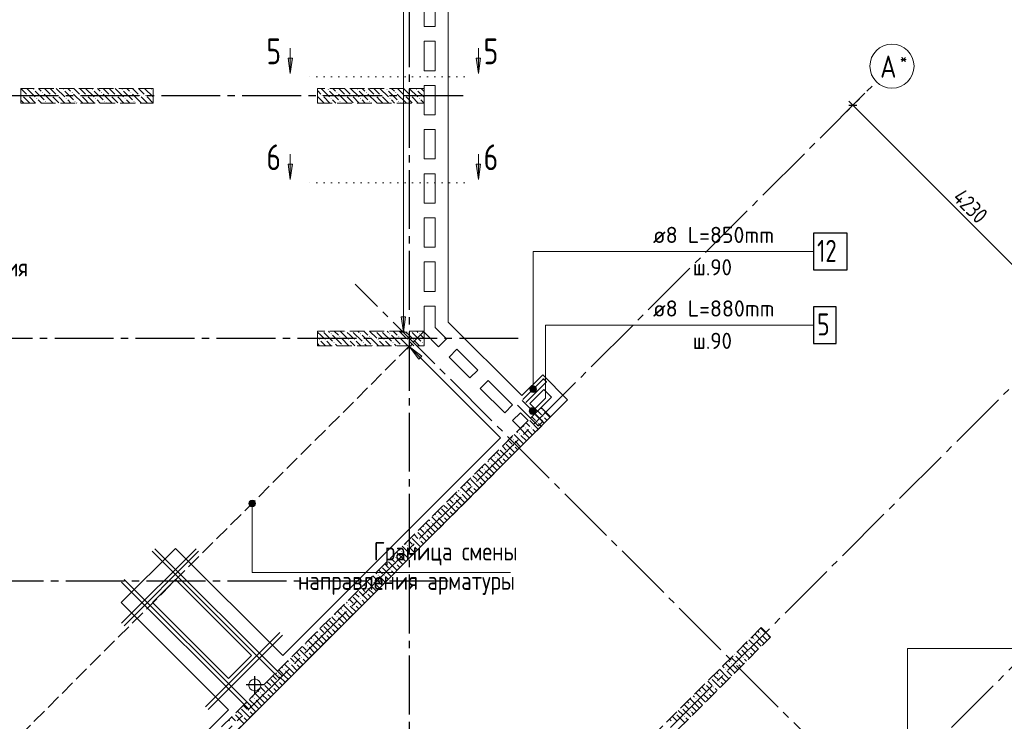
# Model space of a CAD drawing. Header units: millimetres. Extents: x 0 to 43617, y 0 to 59400.
# Tile 13 of 24: x 16529 to 29911, y 27226 to 36763. Entities that reach past the tile are written whole.
import ezdxf

# ---------------------------------------------------------------- set-up
doc = ezdxf.new("R2010")
doc.units = ezdxf.units.MM
for name, pattern in [('______2', [270, 200, -70]), ('______5', [1100, 800, -100, 100, -100]), ('______9', [100, 0, -100])]:
    doc.linetypes.add(name, pattern=pattern)
for name, color, linetype, lineweight in [('Standard', 7, 'Continuous', 25), ('ЖБ Перекрытие верхний уровень', 7, 'Continuous', 35), ('ЖБ Пилон', 7, 'Continuous', 35), ('ЖБ Стена верхний уровень', 7, 'Continuous', 35), ('Обрамление проемов стержнями', 7, 'Continuous', 25), ('Оси', 40, '______5', 18), ('Позиционная метка линия выноска', 7, 'Continuous', 13), ('Позиционная метка номер позиции', 7, 'Continuous', 13), ('Примечания', 7, 'Continuous', 25), ('Сечения символ', 7, 'Continuous', 25)]:
    doc.layers.add(name, color=color, linetype=linetype, lineweight=lineweight)
doc.layers.add('Обрамление П-обр. равн.', color=7, linetype='Continuous', lineweight=25, true_color=0x5f1e0f)
doc.styles.add('GOST 2.304-81', font='txt')
doc.styles.add('ISOCPEUR', font='txt')

msp = doc.modelspace()

# ---------------------------------------------------------------- hatches: boundary and pattern name
at = {"layer": 'ЖБ Пилон', "linetype": 'Continuous', "lineweight": 18, "transparency": 33554687}
for points in [[(16554, 35733), (16561, 35740), (16567, 35733), (16561, 35727)], [(16634, 35733), (16641, 35740), (16647, 35733), (16641, 35727)], [(16714, 35813), (16721, 35820), (16727, 35813), (16721, 35807)], [(16834, 35773), (16841, 35780), (16847, 35773), (16841, 35767)], [(16954, 35733), (16961, 35740), (16967, 35733), (16961, 35727)], [(17034, 35733), (17041, 35740), (17047, 35733), (17041, 35727)], [(17114, 35813), (17121, 35820), (17127, 35813), (17121, 35807)], [(17234, 35773), (17241, 35780), (17247, 35773), (17241, 35767)], [(17354, 35733), (17361, 35740), (17367, 35733), (17361, 35727)], [(17434, 35733), (17441, 35740), (17447, 35733), (17441, 35727)], [(17514, 35813), (17521, 35820), (17527, 35813), (17521, 35807)], [(17634, 35773), (17641, 35780), (17647, 35773), (17641, 35767)], [(17754, 35733), (17761, 35740), (17767, 35733), (17761, 35727)], [(17834, 35733), (17841, 35740), (17847, 35733), (17841, 35727)], [(17914, 35813), (17921, 35820), (17927, 35813), (17921, 35807)], [(18034, 35773), (18041, 35780), (18047, 35773), (18041, 35767)], [(18154, 35733), (18161, 35740), (18167, 35733), (18161, 35727)], [(18234, 35733), (18241, 35740), (18247, 35733), (18241, 35727)], [(18314, 35813), (18321, 35820), (18327, 35813), (18321, 35807)], [(20634, 35733), (20641, 35740), (20647, 35733), (20641, 35727)], [(20714, 35813), (20721, 35820), (20727, 35813), (20721, 35807)], [(20834, 35773), (20841, 35780), (20847, 35773), (20841, 35767)], [(20954, 35733), (20961, 35740), (20967, 35733), (20961, 35727)], [(21034, 35733), (21041, 35740), (21047, 35733), (21041, 35727)], [(21114, 35813), (21121, 35820), (21127, 35813), (21121, 35807)], [(21234, 35773), (21241, 35780), (21247, 35773), (21241, 35767)], [(21354, 35733), (21361, 35740), (21367, 35733), (21361, 35727)], [(21434, 35733), (21441, 35740), (21447, 35733), (21441, 35727)], [(21514, 35813), (21521, 35820), (21527, 35813), (21521, 35807)], [(21634, 35773), (21641, 35780), (21647, 35773), (21641, 35767)], [(21754, 35733), (21761, 35740), (21767, 35733), (21761, 35727)], [(21834, 35733), (21841, 35740), (21847, 35733), (21841, 35727)], [(21914, 35813), (21921, 35820), (21927, 35813), (21921, 35807)], [(16754, 35693), (16761, 35700), (16767, 35693), (16761, 35687)], [(16874, 35653), (16881, 35660), (16887, 35653), (16881, 35647)], [(17154, 35693), (17161, 35700), (17167, 35693), (17161, 35687)], [(17274, 35653), (17281, 35660), (17287, 35653), (17281, 35647)], [(17554, 35693), (17561, 35700), (17567, 35693), (17561, 35687)], [(17674, 35653), (17681, 35660), (17687, 35653), (17681, 35647)], [(17954, 35693), (17961, 35700), (17967, 35693), (17961, 35687)], [(18074, 35653), (18081, 35660), (18087, 35653), (18081, 35647)], [(20754, 35693), (20761, 35700), (20767, 35693), (20761, 35687)], [(20874, 35653), (20881, 35660), (20887, 35653), (20881, 35647)], [(21154, 35693), (21161, 35700), (21167, 35693), (21161, 35687)], [(21274, 35653), (21281, 35660), (21287, 35653), (21281, 35647)], [(21554, 35693), (21561, 35700), (21567, 35693), (21561, 35687)], [(21674, 35653), (21681, 35660), (21687, 35653), (21681, 35647)], [(21954, 35693), (21961, 35700), (21967, 35693), (21961, 35687)], [(20644, 32530), (20641, 32527), (20638, 32530)], [(20964, 32530), (20961, 32527), (20958, 32530)], [(21044, 32530), (21041, 32527), (21038, 32530)], [(21364, 32530), (21361, 32527), (21358, 32530)], [(21444, 32530), (21441, 32527), (21438, 32530)], [(21764, 32530), (21761, 32527), (21758, 32530)], [(21844, 32530), (21841, 32527), (21838, 32530)], [(20594, 32413), (20601, 32420), (20607, 32413), (20601, 32407)], [(20674, 32413), (20681, 32420), (20687, 32413), (20681, 32407)], [(20754, 32493), (20761, 32500), (20767, 32493), (20761, 32487)], [(20874, 32453), (20881, 32460), (20887, 32453), (20881, 32447)], [(20994, 32413), (21001, 32420), (21007, 32413), (21001, 32407)], [(21074, 32413), (21081, 32420), (21087, 32413), (21081, 32407)], [(21154, 32493), (21161, 32500), (21167, 32493), (21161, 32487)], [(21274, 32453), (21281, 32460), (21287, 32453), (21281, 32447)], [(21394, 32413), (21401, 32420), (21407, 32413), (21401, 32407)], [(21474, 32413), (21481, 32420), (21487, 32413), (21481, 32407)], [(21554, 32493), (21561, 32500), (21567, 32493), (21561, 32487)], [(21674, 32453), (21681, 32460), (21687, 32453), (21681, 32447)], [(21794, 32413), (21801, 32420), (21807, 32413), (21801, 32407)], [(21874, 32413), (21881, 32420), (21887, 32413), (21881, 32407)], [(21954, 32493), (21961, 32500), (21967, 32493), (21961, 32487)], [(20794, 32373), (20801, 32380), (20807, 32373), (20801, 32367)], [(20914, 32333), (20921, 32340), (20927, 32333), (20924, 32330), (20918, 32330)], [(21194, 32373), (21201, 32380), (21207, 32373), (21201, 32367)], [(21314, 32333), (21321, 32340), (21327, 32333), (21324, 32330), (21318, 32330)], [(21594, 32373), (21601, 32380), (21607, 32373), (21601, 32367)], [(21714, 32333), (21721, 32340), (21727, 32333), (21724, 32330), (21718, 32330)], [(21994, 32373), (22001, 32380), (22007, 32373), (22001, 32367)]]:
    msp.add_hatch(color=7, dxfattribs=at).paths.add_polyline_path(points, flags=16)
at = {"layer": 'ЖБ Стена верхний уровень', "linetype": 'Continuous', "lineweight": 18, "transparency": 33554687}
for points in [[(23634, 31453), (23641, 31460), (23647, 31453), (23641, 31447)], [(23634, 31373), (23641, 31380), (23647, 31373), (23641, 31367)], [(23394, 31213), (23401, 31220), (23407, 31213), (23401, 31207)], [(23474, 31213), (23481, 31220), (23487, 31213), (23481, 31207)], [(23554, 31293), (23561, 31300), (23567, 31293), (23561, 31287)], [(23234, 31053), (23241, 31060), (23247, 31053), (23241, 31047)], [(23314, 31133), (23321, 31140), (23327, 31133), (23321, 31127)], [(23234, 30973), (23241, 30980), (23247, 30973), (23241, 30967)], [(22994, 30813), (23001, 30820), (23007, 30813), (23001, 30807)], [(23074, 30813), (23081, 30820), (23087, 30813), (23081, 30807)], [(23154, 30893), (23161, 30900), (23167, 30893), (23161, 30887)], [(22834, 30653), (22841, 30660), (22847, 30653), (22841, 30647)], [(22914, 30733), (22921, 30740), (22927, 30733), (22921, 30727)], [(22834, 30573), (22841, 30580), (22847, 30573), (22841, 30567)], [(22594, 30413), (22601, 30420), (22607, 30413), (22601, 30407)], [(22674, 30413), (22681, 30420), (22687, 30413), (22681, 30407)], [(22754, 30493), (22761, 30500), (22767, 30493), (22761, 30487)], [(22434, 30253), (22441, 30260), (22447, 30253), (22441, 30247)], [(22514, 30333), (22521, 30340), (22527, 30333), (22521, 30327)], [(22434, 30173), (22441, 30180), (22447, 30173), (22441, 30167)], [(22194, 30013), (22201, 30020), (22207, 30013), (22201, 30007)], [(22274, 30013), (22281, 30020), (22287, 30013), (22281, 30007)], [(22354, 30093), (22361, 30100), (22367, 30093), (22361, 30087)], [(22034, 29853), (22041, 29860), (22047, 29853), (22041, 29847)], [(22114, 29933), (22121, 29940), (22127, 29933), (22121, 29927)], [(22034, 29773), (22041, 29780), (22047, 29773), (22041, 29767)], [(21794, 29613), (21801, 29620), (21807, 29613), (21801, 29607)], [(21874, 29613), (21881, 29620), (21887, 29613), (21881, 29607)], [(21954, 29693), (21961, 29700), (21967, 29693), (21961, 29687)], [(21634, 29453), (21641, 29460), (21647, 29453), (21641, 29447)], [(21714, 29533), (21721, 29540), (21727, 29533), (21721, 29527)], [(21634, 29373), (21641, 29380), (21647, 29373), (21641, 29367)], [(21394, 29213), (21401, 29220), (21407, 29213), (21401, 29207)], [(21474, 29213), (21481, 29220), (21487, 29213), (21481, 29207)], [(21554, 29293), (21561, 29300), (21567, 29293), (21561, 29287)], [(21234, 29053), (21241, 29060), (21247, 29053), (21241, 29047)], [(21314, 29133), (21321, 29140), (21327, 29133), (21321, 29127)], [(21234, 28973), (21241, 28980), (21247, 28973), (21241, 28967)], [(20994, 28813), (21001, 28820), (21007, 28813), (21001, 28807)], [(21074, 28813), (21081, 28820), (21087, 28813), (21081, 28807)], [(21154, 28893), (21161, 28900), (21167, 28893), (21161, 28887)], [(20834, 28653), (20841, 28660), (20847, 28653), (20841, 28647)], [(20914, 28733), (20921, 28740), (20927, 28733), (20921, 28727)], [(20834, 28573), (20841, 28580), (20847, 28573), (20841, 28567)], [(20594, 28413), (20601, 28420), (20607, 28413), (20601, 28407)], [(20674, 28413), (20681, 28420), (20687, 28413), (20681, 28407)], [(20754, 28493), (20761, 28500), (20767, 28493), (20761, 28487)], [(26594, 28413), (26601, 28420), (26607, 28413), (26601, 28407)], [(26674, 28413), (26681, 28420), (26687, 28413), (26681, 28407)], [(20434, 28253), (20441, 28260), (20447, 28253), (20441, 28247)], [(20514, 28333), (20521, 28340), (20527, 28333), (20521, 28327)], [(26434, 28253), (26441, 28260), (26447, 28253), (26441, 28247)], [(26514, 28333), (26521, 28340), (26527, 28333), (26521, 28327)], [(20434, 28173), (20441, 28180), (20447, 28173), (20441, 28167)], [(26244, 28137), (26247, 28133), (26241, 28127), (26237, 28130)], [(26324, 28217), (26327, 28213), (26321, 28207), (26317, 28210)], [(26434, 28173), (26441, 28180), (26447, 28173), (26441, 28167)], [(20194, 28013), (20201, 28020), (20207, 28013), (20201, 28007)], [(20274, 28013), (20281, 28020), (20287, 28013), (20281, 28007)], [(20354, 28093), (20361, 28100), (20367, 28093), (20361, 28087)], [(26194, 28013), (26201, 28020), (26207, 28013), (26201, 28007)], [(26274, 28013), (26281, 28020), (26287, 28013), (26281, 28007)], [(26354, 28093), (26361, 28100), (26367, 28093), (26361, 28087)], [(20034, 27853), (20041, 27860), (20047, 27853), (20041, 27847)], [(20114, 27933), (20121, 27940), (20127, 27933), (20121, 27927)], [(26034, 27853), (26041, 27860), (26047, 27853), (26041, 27847)], [(26114, 27933), (26121, 27940), (26127, 27933), (26121, 27927)], [(20034, 27773), (20041, 27780), (20047, 27773), (20041, 27767)], [(25844, 27737), (25847, 27733), (25841, 27727), (25837, 27730)], [(25924, 27817), (25927, 27813), (25921, 27807), (25917, 27810)], [(26034, 27773), (26041, 27780), (26047, 27773), (26041, 27767)], [(19794, 27613), (19801, 27620), (19807, 27613), (19801, 27607)], [(19874, 27613), (19881, 27620), (19887, 27613), (19881, 27607)], [(19954, 27693), (19961, 27700), (19967, 27693), (19961, 27687)], [(25794, 27613), (25801, 27620), (25807, 27613), (25801, 27607)], [(25874, 27613), (25881, 27620), (25887, 27613), (25881, 27607)], [(25954, 27693), (25961, 27700), (25967, 27693), (25961, 27687)], [(19634, 27453), (19641, 27460), (19647, 27453), (19641, 27447)], [(19714, 27533), (19721, 27540), (19727, 27533), (19721, 27527)], [(25634, 27453), (25641, 27460), (25647, 27453), (25641, 27447)], [(25714, 27533), (25721, 27540), (25727, 27533), (25721, 27527)], [(19554, 27293), (19561, 27300), (19567, 27293), (19561, 27287)], [(19634, 27373), (19641, 27380), (19647, 27373), (19641, 27367)], [(25444, 27337), (25447, 27333), (25441, 27327), (25437, 27330)], [(25524, 27417), (25527, 27413), (25521, 27407), (25517, 27410)], [(25554, 27293), (25561, 27300), (25567, 27293), (25561, 27287)], [(25634, 27373), (25641, 27380), (25647, 27373), (25641, 27367)]]:
    msp.add_hatch(color=7, dxfattribs=at).paths.add_polyline_path(points, flags=16)
at = {"layer": 'Позиционная метка линия выноска', "linetype": 'Continuous', "lineweight": 13, "transparency": 33554687}
for points in [[(21774, 32726), (21744, 32516), (21714, 32726)], [(21953, 32149), (21826, 32318), (21996, 32191)]]:
    msp.add_hatch(color=7, dxfattribs=at).paths.add_polyline_path(points, flags=16)
at = {"layer": 'Позиционная метка номер позиции', "linetype": 'Continuous', "lineweight": 13, "transparency": 33554687}
for points in [[(23461, 31742), (23551, 31742), (23545, 31765)], [(23461, 31742), (23545, 31765), (23468, 31765)], [(23468, 31720), (23551, 31742), (23461, 31742)], [(23468, 31765), (23545, 31765), (23529, 31781)], [(23468, 31765), (23529, 31781), (23484, 31781)], [(23468, 31720), (23545, 31720), (23551, 31742)], [(23484, 31704), (23545, 31720), (23468, 31720)], [(23484, 31781), (23529, 31781), (23506, 31787)], [(23484, 31704), (23529, 31704), (23545, 31720)], [(23529, 31704), (23484, 31704), (23506, 31697)], [(23456, 31456), (23531, 31412), (23468, 31476)], [(23456, 31433), (23511, 31401), (23456, 31456)], [(23456, 31456), (23511, 31401), (23531, 31412)], [(23468, 31476), (23543, 31433), (23488, 31487)], [(23468, 31476), (23531, 31412), (23543, 31433)], [(23488, 31487), (23543, 31433), (23543, 31456)], [(23488, 31487), (23543, 31456), (23511, 31487)], [(23511, 31487), (23543, 31456), (23531, 31476)], [(23488, 31401), (23456, 31433), (23468, 31412)], [(23456, 31433), (23488, 31401), (23511, 31401)]]:
    msp.add_hatch(color=7, dxfattribs=at).paths.add_polyline_path(points)
at = {"layer": 'Примечания', "linetype": 'Continuous', "lineweight": 13, "transparency": 33554687}
for points in [[(19642, 30188), (19732, 30188), (19725, 30211)], [(19642, 30188), (19725, 30211), (19648, 30211)], [(19648, 30166), (19732, 30188), (19642, 30188)], [(19648, 30211), (19725, 30211), (19709, 30227)], [(19648, 30211), (19709, 30227), (19664, 30227)], [(19648, 30166), (19725, 30166), (19732, 30188)], [(19664, 30149), (19725, 30166), (19648, 30166)], [(19664, 30227), (19709, 30227), (19687, 30233)], [(19664, 30149), (19709, 30149), (19725, 30166)], [(19709, 30149), (19664, 30149), (19687, 30143)]]:
    msp.add_hatch(color=7, dxfattribs=at).paths.add_polyline_path(points)
at = {"layer": 'Сечения символ', "linetype": 'Continuous', "lineweight": 13, "transparency": 33554687}
for points in [[(20236, 36240), (20206, 36030), (20176, 36240)], [(22793, 36240), (22763, 36030), (22733, 36240)], [(20236, 34800), (20206, 34590), (20176, 34800)], [(22793, 34800), (22763, 34590), (22733, 34800)]]:
    msp.add_hatch(color=7, dxfattribs=at).paths.add_polyline_path(points, flags=16)

# ---------------------------------------------------------------- linework, layer by layer
at = {"layer": 'Standard', "color": 251, "linetype": 'Continuous', "lineweight": -3, "true_color": 0x656565, "transparency": 33554687}
for q in [(28015, 35764), (27764, 35512), (27941, 35689)]:
    msp.add_line((27852, 35601), q, dxfattribs=at)
at = {"layer": 'Standard', "color": 7, "linetype": 'Continuous', "lineweight": 13, "transparency": 33554687}
for q in [(27799, 35654), (30843, 32609)]:
    msp.add_line((27852, 35601), q, dxfattribs=at)
at = {"layer": 'Standard', "color": 7, "linetype": 'Continuous', "lineweight": 25, "transparency": 33554687}
msp.add_line((27799, 35601), (27905, 35601), dxfattribs=at)
at = {"layer": 'Standard', "color": 8, "linetype": '______5', "lineweight": -3, "transparency": 33554687}
for p, q in [((19724, 27600), (19724, 27839)), ((19844, 27720), (19605, 27720))]:
    msp.add_line(p, q, dxfattribs=at)
at = {"layer": 'ЖБ Перекрытие верхний уровень', "color": 7, "linetype": 'Continuous', "lineweight": 18, "transparency": 33554687}
for p, q in [((22354, 33070), (22354, 42420)), ((22024, 36670), (22024, 37070)), ((22174, 37070), (22174, 36670)), ((22174, 36670), (22024, 36670)), ((22024, 36470), (22174, 36470)), ((22024, 36070), (22024, 36470)), ((22174, 36470), (22174, 36070)), ((22174, 36070), (22024, 36070)), ((22024, 35470), (22024, 35870)), ((22024, 35870), (22174, 35870)), ((22174, 35870), (22174, 35470)), ((22174, 35470), (22024, 35470)), ((22024, 35270), (22174, 35270)), ((22024, 34870), (22024, 35270)), ((22174, 35270), (22174, 34870)), ((22174, 34870), (22024, 34870)), ((22024, 34270), (22024, 34670)), ((22024, 34670), (22174, 34670)), ((22174, 34670), (22174, 34270)), ((22174, 34270), (22024, 34270)), ((22024, 34070), (22174, 34070)), ((22024, 33670), (22024, 34070)), ((22174, 34070), (22174, 33670)), ((22174, 33670), (22024, 33670)), ((22024, 33070), (22024, 33470)), ((22024, 33470), (22174, 33470)), ((22174, 33470), (22174, 33070)), ((22174, 33070), (22024, 33070)), ((22354, 32653), (22354, 33070)), ((22024, 32516), (22024, 32870)), ((22024, 32870), (22174, 32870)), ((22174, 32870), (22174, 32578)), ((23354, 31653), (22354, 32653)), ((22174, 32578), (22328, 32424)), ((22222, 32318), (22024, 32516)), ((22328, 32424), (22222, 32318)), ((22364, 32177), (22470, 32283)), ((22470, 32283), (22753, 32000)), ((22647, 31894), (22364, 32177)), ((22753, 32000), (22647, 31894)), ((22788, 31752), (22894, 31858)), ((22894, 31858), (23226, 31526)), ((23637, 31936), (23354, 31653)), ((23976, 31597), (23637, 31936)), ((23120, 31420), (22788, 31752)), ((23460, 31547), (23651, 31738)), ((23651, 31738), (23757, 31632)), ((17690, 25311), (23976, 31597)), ((23757, 31632), (23566, 31441)), ((23226, 31526), (23120, 31420)), ((23566, 31441), (23460, 31547)), ((23226, 31314), (23333, 31420)), ((23333, 31208), (23226, 31314)), ((23333, 31420), (23439, 31314)), ((23439, 31314), (23333, 31208)), ((18646, 29152), (18335, 28841)), ((19678, 28119), (18646, 29152)), ((18335, 28841), (19367, 27808)), ((19367, 27808), (19678, 28119)), ((19652, 27756), (19645, 27732)), ((19645, 27732), (19645, 27707)), ((19645, 27707), (19652, 27683)), ((19667, 27777), (19652, 27756)), ((19688, 27792), (19667, 27777)), ((19712, 27799), (19688, 27792)), ((19737, 27799), (19712, 27799)), ((19761, 27792), (19737, 27799)), ((19781, 27777), (19761, 27792)), ((19796, 27756), (19781, 27777)), ((19804, 27732), (19796, 27756)), ((19796, 27683), (19804, 27707)), ((19804, 27707), (19804, 27732)), ((19652, 27683), (19667, 27663)), ((19667, 27663), (19688, 27648)), ((19688, 27648), (19712, 27640)), ((19712, 27640), (19737, 27640)), ((19737, 27640), (19761, 27648)), ((19761, 27648), (19781, 27663)), ((19781, 27663), (19796, 27683))]:
    msp.add_line(p, q, dxfattribs=at)
at = {"layer": 'ЖБ Пилон', "color": 253, "linetype": '______2', "lineweight": 13, "true_color": 0xa0a0a0, "transparency": 33554687}
for p, q in [((18344, 35830), (16544, 35830)), ((16544, 35830), (16544, 35630)), ((18344, 35630), (18344, 35830)), ((22024, 35830), (20574, 35830)), ((20574, 35830), (20574, 35630)), ((22024, 35630), (22024, 35830)), ((16544, 35630), (18344, 35630)), ((20574, 35630), (22024, 35630)), ((22024, 32530), (20574, 32530)), ((20574, 32530), (20574, 32330)), ((22024, 32330), (22024, 32530)), ((20574, 32330), (22024, 32330))]:
    msp.add_line(p, q, dxfattribs=at)
at = {"layer": 'ЖБ Пилон', "color": 9, "linetype": 'Continuous', "lineweight": 18, "true_color": 0xc7c7c7, "transparency": 33554687}
for p, q in [((16544, 35830), (16621, 35753)), ((16624, 35830), (16741, 35713)), ((16741, 35793), (16861, 35673)), ((16821, 35793), (16784, 35830)), ((16861, 35753), (16981, 35633)), ((16864, 35830), (16941, 35753)), ((16944, 35830), (17021, 35753)), ((17024, 35830), (17141, 35713)), ((17141, 35793), (17261, 35673)), ((17221, 35793), (17184, 35830)), ((17261, 35753), (17381, 35633)), ((17264, 35830), (17341, 35753)), ((17344, 35830), (17421, 35753)), ((17424, 35830), (17541, 35713)), ((17541, 35793), (17661, 35673)), ((17621, 35793), (17584, 35830)), ((17661, 35753), (17781, 35633)), ((17664, 35830), (17741, 35753)), ((17744, 35830), (17821, 35753)), ((17824, 35830), (17941, 35713)), ((17941, 35793), (18061, 35673)), ((18021, 35793), (17984, 35830)), ((18061, 35753), (18181, 35633)), ((18064, 35830), (18141, 35753)), ((18144, 35830), (18221, 35753)), ((18224, 35830), (18341, 35713)), ((18341, 35793), (18344, 35790)), ((20574, 35800), (20621, 35753)), ((20624, 35830), (20741, 35713)), ((20741, 35793), (20861, 35673)), ((20821, 35793), (20784, 35830)), ((20861, 35753), (20981, 35633)), ((20864, 35830), (20941, 35753)), ((20944, 35830), (21021, 35753)), ((21024, 35830), (21141, 35713)), ((21141, 35793), (21261, 35673)), ((21221, 35793), (21184, 35830)), ((21261, 35753), (21381, 35633)), ((21264, 35830), (21341, 35753)), ((21344, 35830), (21421, 35753)), ((21424, 35830), (21541, 35713)), ((21541, 35793), (21661, 35673)), ((21621, 35793), (21584, 35830)), ((21661, 35753), (21781, 35633)), ((21664, 35830), (21741, 35753)), ((21744, 35830), (21821, 35753)), ((21824, 35830), (21941, 35713)), ((21941, 35793), (22024, 35710)), ((22021, 35793), (21984, 35830)), ((16544, 35670), (16581, 35633)), ((16621, 35673), (16581, 35713)), ((16661, 35633), (16621, 35673)), ((16661, 35713), (16744, 35630)), ((16781, 35673), (16824, 35630)), ((16904, 35630), (16901, 35633)), ((17021, 35673), (16981, 35713)), ((17061, 35633), (17021, 35673)), ((17061, 35713), (17144, 35630)), ((17181, 35673), (17224, 35630)), ((17304, 35630), (17301, 35633)), ((17421, 35673), (17381, 35713)), ((17461, 35633), (17421, 35673)), ((17461, 35713), (17544, 35630)), ((17581, 35673), (17624, 35630)), ((17704, 35630), (17701, 35633)), ((17821, 35673), (17781, 35713)), ((17861, 35633), (17821, 35673)), ((17861, 35713), (17944, 35630)), ((17981, 35673), (18024, 35630)), ((18104, 35630), (18101, 35633)), ((18221, 35673), (18181, 35713)), ((18261, 35633), (18221, 35673)), ((18261, 35713), (18344, 35630)), ((20574, 35640), (20581, 35633)), ((20621, 35673), (20581, 35713)), ((20661, 35633), (20621, 35673)), ((20661, 35713), (20744, 35630)), ((20781, 35673), (20824, 35630)), ((20904, 35630), (20901, 35633)), ((21021, 35673), (20981, 35713)), ((21061, 35633), (21021, 35673)), ((21061, 35713), (21144, 35630)), ((21181, 35673), (21224, 35630)), ((21304, 35630), (21301, 35633)), ((21421, 35673), (21381, 35713)), ((21461, 35633), (21421, 35673)), ((21461, 35713), (21544, 35630)), ((21581, 35673), (21624, 35630)), ((21704, 35630), (21701, 35633)), ((21821, 35673), (21781, 35713)), ((21861, 35633), (21821, 35673)), ((21861, 35713), (21944, 35630)), ((21981, 35673), (22024, 35630)), ((20724, 32530), (20741, 32513)), ((20804, 32530), (20861, 32473)), ((20884, 32530), (20981, 32433)), ((21124, 32530), (21141, 32513)), ((21204, 32530), (21261, 32473)), ((21284, 32530), (21381, 32433)), ((21524, 32530), (21541, 32513)), ((21604, 32530), (21661, 32473)), ((21684, 32530), (21781, 32433)), ((21924, 32530), (21941, 32513)), ((22004, 32530), (22024, 32510)), ((20574, 32440), (20581, 32433)), ((20621, 32473), (20581, 32513)), ((20661, 32433), (20621, 32473)), ((20621, 32393), (20684, 32330)), ((20661, 32513), (20781, 32393)), ((20701, 32393), (20764, 32330)), ((20781, 32473), (20901, 32353)), ((21004, 32330), (20901, 32433)), ((21021, 32473), (20981, 32513)), ((21061, 32433), (21021, 32473)), ((21021, 32393), (21084, 32330)), ((21061, 32513), (21181, 32393)), ((21101, 32393), (21164, 32330)), ((21181, 32473), (21301, 32353)), ((21404, 32330), (21301, 32433)), ((21421, 32473), (21381, 32513)), ((21461, 32433), (21421, 32473)), ((21421, 32393), (21484, 32330)), ((21461, 32513), (21581, 32393)), ((21501, 32393), (21564, 32330)), ((21581, 32473), (21701, 32353)), ((21804, 32330), (21701, 32433)), ((21821, 32473), (21781, 32513)), ((21861, 32433), (21821, 32473)), ((21821, 32393), (21884, 32330)), ((21861, 32513), (21981, 32393)), ((21901, 32393), (21964, 32330)), ((21981, 32473), (22024, 32430)), ((20604, 32330), (20574, 32360)), ((20844, 32330), (20821, 32353)), ((21244, 32330), (21221, 32353)), ((21644, 32330), (21621, 32353)), ((22024, 32350), (22021, 32353))]:
    msp.add_line(p, q, dxfattribs=at)
at = {"layer": 'ЖБ Стена верхний уровень', "color": 251, "linetype": '______2', "lineweight": 13, "true_color": 0x656565, "transparency": 33554687}
for p, q in [((23615, 31491), (17435, 25311)), ((23743, 31363), (23615, 31491)), ((17563, 25183), (23743, 31363)), ((26606, 28500), (23820, 25714)), ((23948, 25586), (26734, 28372)), ((26734, 28372), (26606, 28500))]:
    msp.add_line(p, q, dxfattribs=at)
at = {"layer": 'ЖБ Стена верхний уровень', "color": 9, "linetype": 'Continuous', "lineweight": 18, "true_color": 0xc7c7c7, "transparency": 33554687}
for p, q in [((23609, 31485), (23621, 31473)), ((23489, 31365), (23541, 31313)), ((23541, 31393), (23657, 31277)), ((23581, 31433), (23569, 31445)), ((23621, 31393), (23581, 31433)), ((23661, 31433), (23737, 31357)), ((23661, 31353), (23697, 31317)), ((23421, 31113), (23329, 31205)), ((23369, 31245), (23381, 31233)), ((23421, 31273), (23409, 31285)), ((23461, 31233), (23421, 31273)), ((23421, 31193), (23497, 31117)), ((23461, 31313), (23577, 31197)), ((23501, 31193), (23537, 31157)), ((23581, 31273), (23617, 31237)), ((23209, 31085), (23221, 31073)), ((23341, 31033), (23249, 31125)), ((23289, 31165), (23301, 31153)), ((23341, 31113), (23417, 31037)), ((23421, 31113), (23457, 31077)), ((23061, 30913), (23177, 30797)), ((23089, 30965), (23141, 30913)), ((23141, 30993), (23257, 30877)), ((23181, 31033), (23169, 31045)), ((23221, 30993), (23181, 31033)), ((23261, 31033), (23337, 30957)), ((23261, 30953), (23297, 30917)), ((23341, 31033), (23377, 30997)), ((23021, 30713), (22929, 30805)), ((22969, 30845), (22981, 30833)), ((23021, 30873), (23009, 30885)), ((23061, 30833), (23021, 30873)), ((23021, 30793), (23097, 30717)), ((23101, 30793), (23137, 30757)), ((23181, 30873), (23217, 30837)), ((22781, 30633), (22769, 30645)), ((22809, 30685), (22821, 30673)), ((22941, 30633), (22849, 30725)), ((22889, 30765), (22901, 30753)), ((22941, 30713), (23017, 30637)), ((23021, 30713), (23057, 30677)), ((22661, 30513), (22777, 30397)), ((22689, 30565), (22741, 30513)), ((22741, 30593), (22857, 30477)), ((22821, 30593), (22781, 30633)), ((22861, 30633), (22937, 30557)), ((22861, 30553), (22897, 30517)), ((22941, 30633), (22977, 30597)), ((22621, 30313), (22529, 30405)), ((22569, 30445), (22581, 30433)), ((22621, 30473), (22609, 30485)), ((22661, 30433), (22621, 30473)), ((22621, 30393), (22697, 30317)), ((22701, 30393), (22737, 30357)), ((22781, 30473), (22817, 30437)), ((22381, 30233), (22369, 30245)), ((22409, 30285), (22421, 30273)), ((22541, 30233), (22449, 30325)), ((22489, 30365), (22501, 30353)), ((22541, 30313), (22617, 30237)), ((22621, 30313), (22657, 30277)), ((22261, 30113), (22377, 29997)), ((22289, 30165), (22341, 30113)), ((22341, 30193), (22457, 30077)), ((22421, 30193), (22381, 30233)), ((22461, 30233), (22537, 30157)), ((22461, 30153), (22497, 30117)), ((22541, 30233), (22577, 30197)), ((22221, 29913), (22129, 30005)), ((22169, 30045), (22181, 30033)), ((22221, 30073), (22209, 30085)), ((22261, 30033), (22221, 30073)), ((22221, 29993), (22297, 29917)), ((22301, 29993), (22337, 29957)), ((22381, 30073), (22417, 30037)), ((21981, 29833), (21969, 29845)), ((22009, 29885), (22021, 29873)), ((22141, 29833), (22049, 29925)), ((22089, 29965), (22101, 29953)), ((22141, 29913), (22217, 29837)), ((22221, 29913), (22257, 29877)), ((21861, 29713), (21977, 29597)), ((21889, 29765), (21941, 29713)), ((21941, 29793), (22057, 29677)), ((22021, 29793), (21981, 29833)), ((22061, 29833), (22137, 29757)), ((22061, 29753), (22097, 29717)), ((22141, 29833), (22177, 29797)), ((21821, 29513), (21729, 29605)), ((21769, 29645), (21781, 29633)), ((21821, 29673), (21809, 29685)), ((21861, 29633), (21821, 29673)), ((21821, 29593), (21897, 29517)), ((21901, 29593), (21937, 29557)), ((21981, 29673), (22017, 29637)), ((21581, 29433), (21569, 29445)), ((21609, 29485), (21621, 29473)), ((21741, 29433), (21649, 29525)), ((21689, 29565), (21701, 29553)), ((21741, 29513), (21817, 29437)), ((21821, 29513), (21857, 29477)), ((21461, 29313), (21577, 29197)), ((21489, 29365), (21541, 29313)), ((21541, 29393), (21657, 29277)), ((21621, 29393), (21581, 29433)), ((21661, 29433), (21737, 29357)), ((21661, 29353), (21697, 29317)), ((21741, 29433), (21777, 29397)), ((21421, 29113), (21329, 29205)), ((21369, 29245), (21381, 29233)), ((21421, 29273), (21409, 29285)), ((21461, 29233), (21421, 29273)), ((21421, 29193), (21497, 29117)), ((21501, 29193), (21537, 29157)), ((21581, 29273), (21617, 29237)), ((21181, 29033), (21169, 29045)), ((21209, 29085), (21221, 29073)), ((21341, 29033), (21249, 29125)), ((21289, 29165), (21301, 29153)), ((21341, 29113), (21417, 29037)), ((21421, 29113), (21457, 29077)), ((21061, 28913), (21177, 28797)), ((21089, 28965), (21141, 28913)), ((21141, 28993), (21257, 28877)), ((21221, 28993), (21181, 29033)), ((21261, 29033), (21337, 28957)), ((21261, 28953), (21297, 28917)), ((21341, 29033), (21377, 28997)), ((21021, 28713), (20929, 28805)), ((20969, 28845), (20981, 28833)), ((21021, 28873), (21009, 28885)), ((21061, 28833), (21021, 28873)), ((21021, 28793), (21097, 28717)), ((21101, 28793), (21137, 28757)), ((21181, 28873), (21217, 28837)), ((20781, 28633), (20769, 28645)), ((20809, 28685), (20821, 28673)), ((20941, 28633), (20849, 28725)), ((20889, 28765), (20901, 28753)), ((20941, 28713), (21017, 28637)), ((21021, 28713), (21057, 28677)), ((20661, 28513), (20777, 28397)), ((20689, 28565), (20741, 28513)), ((20741, 28593), (20857, 28477)), ((20821, 28593), (20781, 28633)), ((20861, 28633), (20937, 28557)), ((20861, 28553), (20897, 28517)), ((20941, 28633), (20977, 28597)), ((20621, 28313), (20529, 28405)), ((20569, 28445), (20581, 28433)), ((20621, 28473), (20609, 28485)), ((20661, 28433), (20621, 28473)), ((20621, 28393), (20697, 28317)), ((20701, 28393), (20737, 28357)), ((20781, 28473), (20817, 28437)), ((26480, 28374), (26501, 28353)), ((26621, 28313), (26520, 28414)), ((26560, 28454), (26581, 28433)), ((26621, 28473), (26600, 28494)), ((26661, 28433), (26621, 28473)), ((26621, 28393), (26688, 28326)), ((26701, 28393), (26728, 28366)), ((20381, 28233), (20369, 28245)), ((20409, 28285), (20421, 28273)), ((20541, 28233), (20449, 28325)), ((20489, 28365), (20501, 28353)), ((20541, 28313), (20617, 28237)), ((20621, 28313), (20657, 28277)), ((26381, 28233), (26360, 28254)), ((26400, 28294), (26421, 28273)), ((26541, 28233), (26440, 28334)), ((26541, 28313), (26608, 28246)), ((26621, 28313), (26648, 28286)), ((20261, 28113), (20377, 27997)), ((20289, 28165), (20341, 28113)), ((20341, 28193), (20457, 28077)), ((20421, 28193), (20381, 28233)), ((20461, 28233), (20537, 28157)), ((20461, 28153), (20497, 28117)), ((20541, 28233), (20577, 28197)), ((26261, 28113), (26368, 28006)), ((26280, 28174), (26341, 28113)), ((26341, 28193), (26448, 28086)), ((26421, 28193), (26381, 28233)), ((26461, 28233), (26528, 28166)), ((26461, 28153), (26488, 28126)), ((26541, 28233), (26568, 28206)), ((20221, 27913), (20129, 28005)), ((20169, 28045), (20181, 28033)), ((20221, 28073), (20209, 28085)), ((20261, 28033), (20221, 28073)), ((20221, 27993), (20297, 27917)), ((20301, 27993), (20337, 27957)), ((20381, 28073), (20417, 28037)), ((26080, 27974), (26101, 27953)), ((26221, 27913), (26120, 28014)), ((26160, 28054), (26181, 28033)), ((26221, 28073), (26200, 28094)), ((26261, 28033), (26221, 28073)), ((26221, 27993), (26288, 27926)), ((26301, 27993), (26328, 27966)), ((26381, 28073), (26408, 28046)), ((19981, 27833), (19969, 27845)), ((20009, 27885), (20021, 27873)), ((20141, 27833), (20049, 27925)), ((20089, 27965), (20101, 27953)), ((20141, 27913), (20217, 27837)), ((20221, 27913), (20257, 27877)), ((25981, 27833), (25960, 27854)), ((26000, 27894), (26021, 27873)), ((26141, 27833), (26040, 27934)), ((26141, 27913), (26208, 27846)), ((26221, 27913), (26248, 27886)), ((19861, 27713), (19977, 27597)), ((19889, 27765), (19941, 27713)), ((19941, 27793), (20057, 27677)), ((20021, 27793), (19981, 27833)), ((20061, 27833), (20137, 27757)), ((20061, 27753), (20097, 27717)), ((20141, 27833), (20177, 27797)), ((25861, 27713), (25968, 27606)), ((25880, 27774), (25941, 27713)), ((25941, 27793), (26048, 27686)), ((26021, 27793), (25981, 27833)), ((26061, 27833), (26128, 27766)), ((26061, 27753), (26088, 27726)), ((26141, 27833), (26168, 27806)), ((19821, 27513), (19729, 27605)), ((19769, 27645), (19781, 27633)), ((19821, 27673), (19809, 27685)), ((19861, 27633), (19821, 27673)), ((19821, 27593), (19897, 27517)), ((19901, 27593), (19937, 27557)), ((19981, 27673), (20017, 27637)), ((25680, 27574), (25701, 27553)), ((25821, 27513), (25720, 27614)), ((25760, 27654), (25781, 27633)), ((25821, 27673), (25800, 27694)), ((25861, 27633), (25821, 27673)), ((25821, 27593), (25888, 27526)), ((25901, 27593), (25928, 27566)), ((25981, 27673), (26008, 27646)), ((19581, 27433), (19569, 27445)), ((19621, 27393), (19581, 27433)), ((19609, 27485), (19621, 27473)), ((19741, 27433), (19649, 27525)), ((19661, 27433), (19737, 27357)), ((19689, 27565), (19701, 27553)), ((19741, 27513), (19817, 27437)), ((19741, 27433), (19777, 27397)), ((19821, 27513), (19857, 27477)), ((25581, 27433), (25560, 27454)), ((25621, 27393), (25581, 27433)), ((25600, 27494), (25621, 27473)), ((25741, 27433), (25640, 27534)), ((25661, 27433), (25728, 27366)), ((25741, 27513), (25808, 27446)), ((25741, 27433), (25768, 27406)), ((25821, 27513), (25848, 27486)), ((19461, 27313), (19577, 27197)), ((19489, 27365), (19541, 27313)), ((19541, 27393), (19657, 27277)), ((19661, 27353), (19697, 27317)), ((25461, 27313), (25568, 27206)), ((25480, 27374), (25541, 27313)), ((25541, 27393), (25648, 27286)), ((25661, 27353), (25688, 27326)), ((19369, 27245), (19381, 27233)), ((19421, 27273), (19409, 27285)), ((19461, 27233), (19421, 27273)), ((19581, 27273), (19617, 27237)), ((25360, 27254), (25381, 27233)), ((25421, 27273), (25400, 27294)), ((25461, 27233), (25421, 27273)), ((25581, 27273), (25608, 27246))]:
    msp.add_line(p, q, dxfattribs=at)
at = {"layer": 'Обрамление П-обр. равн.', "color": 7, "linetype": 'Continuous', "lineweight": 13, "transparency": 33554687}
for p, q in [((25116, 33611), (26938, 33611)), ((25116, 32611), (26938, 32611))]:
    msp.add_line(p, q, dxfattribs=at)
at = {"layer": 'Обрамление П-обр. равн.', "color": 7, "linetype": 'Continuous', "lineweight": 25, "transparency": 33554687}
for points in [[(27316, 33361), (27776, 33361), (27776, 33861), (27316, 33861), (27316, 33361)], [(27316, 32361), (27626, 32361), (27626, 32861), (27316, 32861), (27316, 32361)]]:
    msp.add_lwpolyline(points, dxfattribs=at)
at = {"layer": 'Обрамление П-обр. равн.', "color": 7, "linetype": 'Continuous', "lineweight": 35, "transparency": 33554687}
for points in [[(23407, 31559), (23677, 31828), (23679, 31831), (23681, 31834), (23682, 31838), (23682, 31841), (23682, 31845), (23681, 31849), (23679, 31852), (23677, 31855), (23661, 31870), (23659, 31873), (23655, 31874), (23651, 31875), (23648, 31876), (23644, 31875), (23641, 31874), (23637, 31873), (23634, 31870), (23365, 31601)], [(23358, 31585), (23627, 31316), (23629, 31313), (23631, 31310), (23632, 31306), (23633, 31303), (23632, 31299), (23631, 31295), (23629, 31292), (23627, 31289), (23591, 31253), (23588, 31250), (23584, 31249), (23581, 31248), (23577, 31247), (23574, 31248), (23570, 31249), (23566, 31250), (23564, 31253), (23294, 31522)]]:
    msp.add_lwpolyline(points, dxfattribs=at)
at = {"layer": 'Обрамление проемов стержнями', "color": 7, "linetype": 'Continuous', "lineweight": 18, "transparency": 33554687}
for p, q in [((17914, 28561), (18925, 29572)), ((17914, 28561), (18925, 29572)), ((17949, 28526), (18961, 29537)), ((17949, 28526), (18961, 29537)), ((20064, 27805), (18331, 29537)), ((20064, 27805), (18331, 29537)), ((20099, 27840), (18367, 29572)), ((20099, 27840), (18367, 29572)), ((19646, 27387), (17914, 29120)), ((19646, 27387), (17914, 29120)), ((19682, 27423), (17949, 29155)), ((19682, 27423), (17949, 29155)), ((19052, 27423), (20064, 28434)), ((19052, 27423), (20064, 28434)), ((19088, 27387), (20099, 28399)), ((19088, 27387), (20099, 28399))]:
    msp.add_line(p, q, dxfattribs=at)
at = {"layer": 'Оси', "color": 8, "linetype": '______5', "lineweight": -3, "transparency": 33554687}
for p, q in [((21824, 57820), (21824, 7100)), ((9516, 17264), (28172, 35920)), ((22554, 35730), (4600, 35730)), ((29170, 25087), (21090, 33167)), ((12153, 13919), (31163, 32929)), ((23304, 32430), (4600, 32430)), ((14416, 12363), (33072, 31020)), ((22354, 29130), (4600, 29130))]:
    msp.add_line(p, q, dxfattribs=at)
at = {"layer": 'Оси', "color": 7, "linetype": 'Continuous', "lineweight": 13, "transparency": 33554687}
msp.add_circle((28384, 36132), 300, dxfattribs=at)
at = {"layer": 'Позиционная метка линия выноска', "color": 251, "linetype": 'Continuous', "lineweight": 13, "true_color": 0x494949, "transparency": 33554687}
for p, q in [((21744, 32516), (21714, 32726)), ((21714, 32726), (21774, 32726)), ((21744, 32726), (21744, 32741)), ((21774, 32726), (21744, 32516)), ((21694, 32516), (21794, 32516)), ((21744, 32516), (21744, 32516)), ((21744, 32516), (21744, 32516)), ((21744, 32516), (21744, 32516)), ((21861, 32354), (21791, 32283)), ((21826, 32318), (21826, 32318)), ((21826, 32318), (21826, 32318)), ((21826, 32318), (21826, 32318)), ((21826, 32318), (21996, 32191)), ((21953, 32149), (21826, 32318)), ((21996, 32191), (21953, 32149)), ((21974, 32170), (21985, 32159))]:
    msp.add_line(p, q, dxfattribs=at)
for points in [[(21744, 32516), (21744, 42140), (18824, 42140), (18824, 40280), (17784, 40280), (17784, 42140), (15964, 42140), (15964, 43500), (16644, 43500), (16644, 44850), (16144, 44850), (16144, 50360), (17784, 50360), (17784, 52220), (18824, 52220), (18824, 50360), (21744, 50360), (21744, 56940), (16064, 56940), (16064, 56340), (14464, 56340), (14464, 56940), (8974, 56940)], [(21826, 32318), (23064, 31081), (20103, 28119), (18646, 29576), (17910, 28841), (19367, 27384), (17294, 25311), (20554, 22051), (21791, 23288), (22201, 22878), (22739, 22341), (21524, 21126), (22485, 20164), (24536, 22215), (25993, 20758), (26728, 21494), (25271, 22950), (28233, 25912), (29694, 24450), (32794, 24450), (32794, 11680)]]:
    msp.add_lwpolyline(points, dxfattribs=at)
at = {"layer": 'Позиционная метка номер позиции', "color": 7, "linetype": 'Continuous', "lineweight": 13, "transparency": 33554687}
for p, q in [((23461, 31742), (23461, 31742)), ((23506, 31787), (23506, 31787)), ((23551, 31742), (23551, 31742)), ((23506, 31697), (23506, 31697)), ((23468, 31476), (23468, 31476)), ((23531, 31476), (23531, 31476)), ((23468, 31412), (23468, 31412)), ((23531, 31412), (23531, 31412))]:
    msp.add_line(p, q, dxfattribs=at)
for points in [[(23506, 31742), (23506, 33611), (27316, 33611)], [(23499, 31444), (23676, 31621), (23676, 32611), (27316, 32611)], [(28596, 26347), (28596, 28216), (32406, 28216)]]:
    msp.add_lwpolyline(points, dxfattribs=at)
for centre in [(23506, 31742), (23499, 31444)]:
    msp.add_circle(centre, 45, dxfattribs=at)
at = {"layer": 'Примечания', "color": 7, "linetype": '______2', "lineweight": 13, "transparency": 33554687}
msp.add_line((22019, 32521), (10429, 20930), dxfattribs=at)
at = {"layer": 'Примечания', "color": 7, "linetype": 'Continuous', "lineweight": 13, "transparency": 33554687}
for p, q in [((19642, 30188), (19642, 30188)), ((19687, 30233), (19687, 30233)), ((19687, 30143), (19687, 30143)), ((19732, 30188), (19732, 30188))]:
    msp.add_line(p, q, dxfattribs=at)
msp.add_lwpolyline([(23198, 29250), (19687, 29250), (19687, 30188)], dxfattribs=at)
msp.add_circle((19687, 30188), 45, dxfattribs=at)
at = {"layer": 'Сечения символ', "color": 7, "linetype": 'Continuous', "lineweight": 13, "transparency": 33554687}
for p, q in [((20206, 36030), (20206, 36377)), ((22763, 36030), (22763, 36377)), ((20206, 36030), (20176, 36240)), ((20176, 36240), (20236, 36240)), ((20206, 36240), (20206, 36255)), ((20236, 36240), (20206, 36030)), ((22763, 36030), (22733, 36240)), ((22733, 36240), (22793, 36240)), ((22763, 36240), (22763, 36255)), ((22793, 36240), (22763, 36030)), ((20206, 36030), (20206, 36030)), ((20206, 36030), (20206, 36030)), ((20206, 36030), (20206, 36030)), ((22763, 36030), (22763, 36030)), ((22763, 36030), (22763, 36030)), ((22763, 36030), (22763, 36030)), ((20206, 34590), (20206, 34937)), ((22763, 34590), (22763, 34937)), ((20206, 34590), (20176, 34800)), ((20176, 34800), (20236, 34800)), ((20206, 34800), (20206, 34815)), ((20236, 34800), (20206, 34590)), ((22763, 34590), (22733, 34800)), ((22733, 34800), (22793, 34800)), ((22763, 34800), (22763, 34815)), ((22793, 34800), (22763, 34590)), ((20206, 34590), (20206, 34590)), ((20206, 34590), (20206, 34590)), ((20206, 34590), (20206, 34590)), ((22763, 34590), (22763, 34590)), ((22763, 34590), (22763, 34590)), ((22763, 34590), (22763, 34590))]:
    msp.add_line(p, q, dxfattribs=at)
at = {"layer": 'Сечения символ', "color": 7, "linetype": '______9', "lineweight": 13, "transparency": 33554687}
for p, q in [((22570, 35988), (20429, 35988)), ((22570, 34548), (20429, 34548))]:
    msp.add_line(p, q, dxfattribs=at)

# ---------------------------------------------------------------- texts
at = {"layer": 'Standard', "color": 7, "linetype": 'Continuous', "lineweight": 25, "transparency": 33554687, "insert": (29195, 34328), "char_height": 220, "width": 657.05, "attachment_point": 7, "rotation": 315, "style": 'GOST 2.304-81'}
msp.add_mtext('4230', dxfattribs=at)
at = {"layer": 'Обрамление П-обр. равн.', "color": 7, "linetype": 'Continuous', "lineweight": 13, "transparency": 33554687, "attachment_point": 7, "style": 'ISOCPEUR'}
for s, insert, char_height, width in [('\\W0.98;ø8 L=850mm ', (25136, 33728), 220, 1888.53), ('\\W0.75;12', (27366, 33471), 300, 472.29), ('\\W0.94;ш.90 ', (25675, 33288), 220, 807.16), ('\\W0.98;ø8 L=880mm ', (25136, 32728), 220, 1888.53), ('\\W0.78;5', (27366, 32471), 300, 326.41), ('\\W0.94;ш.90 ', (25675, 32288), 220, 807.16)]:
    msp.add_mtext(s, dxfattribs=dict(at, insert=insert, char_height=char_height, width=width))
at = {"layer": 'Оси', "color": 7, "linetype": 'Continuous', "lineweight": 25, "transparency": 33554687, "attachment_point": 7, "style": 'ISOCPEUR'}
for s, insert, char_height, width in [('\\W0.82;А', (28223, 35975), 300, 392.65), ('\\W0.80;*', (28493, 36150), 180, 215.9)]:
    msp.add_mtext(s, dxfattribs=dict(at, insert=insert, char_height=char_height, width=width))
at = {"layer": 'Примечания', "color": 251, "linetype": 'Continuous', "lineweight": 25, "true_color": 0x656565, "transparency": 33554687, "insert": (14234, 33204), "char_height": 250, "width": 2505.58, "attachment_point": 7, "style": 'GOST 2.304-81'}
msp.add_mtext('Плита\\~перекрытия', dxfattribs=at)
at = {"layer": 'Примечания', "color": 7, "linetype": 'Continuous', "lineweight": 25, "transparency": 33554687, "char_height": 250, "attachment_point": 7, "style": 'GOST 2.304-81'}
for s, insert, width in [('Граница\\~смены', (21340, 29345), 1990.31), ('направления\\~арматуры', (20310, 28945), 3020.86)]:
    msp.add_mtext(s, dxfattribs=dict(at, insert=insert, width=width))
at = {"layer": 'Сечения символ', "color": 7, "linetype": 'Continuous', "lineweight": 35, "transparency": 33554687, "char_height": 350, "attachment_point": 7, "style": 'ISOCPEUR'}
for s, insert, width in [('\\W0.78;5', (19882, 36158), 380.81), ('\\W0.78;5', (22834, 36158), 380.82), ('\\W0.78;6', (19882, 34718), 380.81), ('\\W0.78;6', (22834, 34718), 380.82)]:
    msp.add_mtext(s, dxfattribs=dict(at, insert=insert, width=width))

doc.saveas('drawing.dxf')
